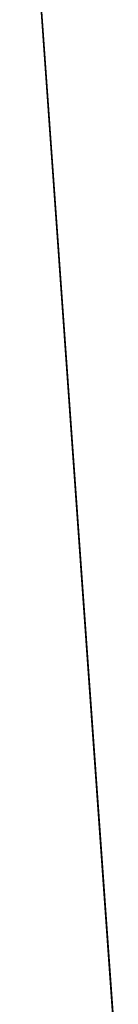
# Model space of a CAD drawing. Extents: x 0.3 to 17.2, y 0.3 to 17.2.
# Tile 254 of 256: x 1.6564 to 1.6682, y 7.8013 to 7.9193. Entities that reach past the tile are written whole.
import ezdxf

# ---------------------------------------------------------------- set-up
doc = ezdxf.new("R2010")
doc.units = 0
doc.header["$MEASUREMENT"] = 0
doc.layers.get('0').update_dxf_attribs({"linetype": 'CONTINUOUS'})

# ---------------------------------------------------------------- blocks, each defined once
blk = doc.blocks.new('LUXORE_PLAFON_STL_1')
at = {"color": 0}
for p, q in [((1.66817, 7.79099, -1.37795), (1.6061, 8.66615, -1.37795)), ((1.6061, 8.66615, 0), (1.66817, 7.79099, 0)), ((1.6061, 8.66615, 0), (1.66817, 7.79099, 0)), ((1.66817, 7.79099, -1.37795), (1.6061, 8.66615, -1.37795))]:
    blk.add_line(p, q, dxfattribs=at)
mesh = blk.add_polyface(dxfattribs=at)
corners = [(1.6061, 8.66615, 0), (1.66817, 7.79099, -1.37795), (1.66817, 7.79099, 0), (1.6061, 8.66615, -1.37795)]
mesh.append_faces([[corners[k] for k in face] for face in [(0, 1, 2), (1, 0, 3)]], dxfattribs={"vtx0": -1, "color": 0})

msp = doc.modelspace()

# ---------------------------------------------------------------- block references
at = {"color": 0}
msp.add_blockref('LUXORE_PLAFON_STL_1', (0, 0), dxfattribs=at)

doc.saveas('drawing.dxf')
